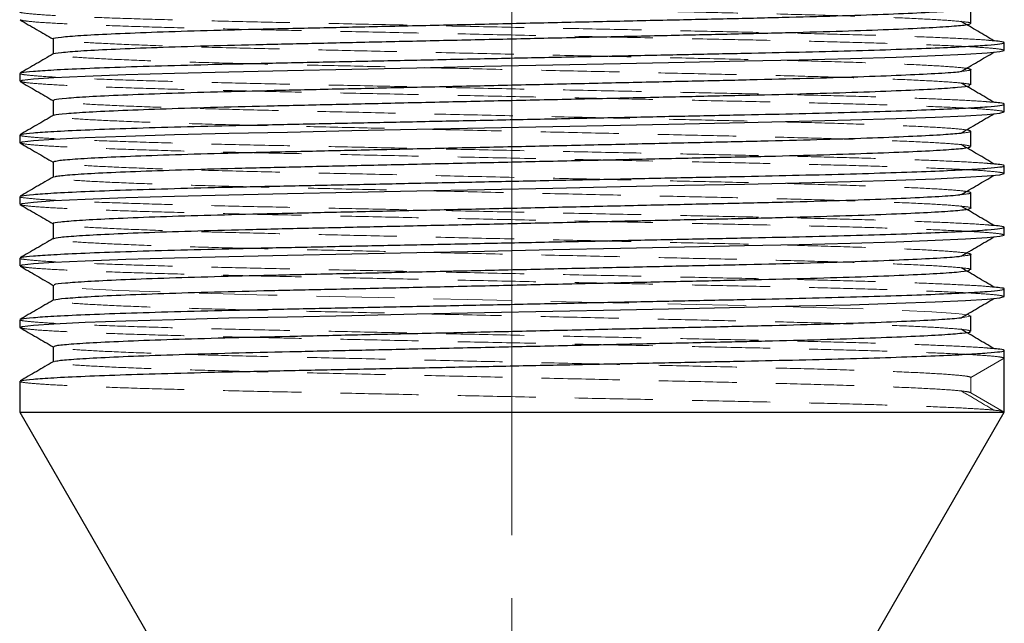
# Model space of a CAD drawing. Header units: millimetres. Extents: x 0 to 297, y 0 to 210.
# Tile 3 of 57: x 75 to 91, y 91 to 101. Entities that reach past the tile are written whole.
import ezdxf

# ---------------------------------------------------------------- set-up
doc = ezdxf.new("R2010")
doc.units = ezdxf.units.MM
doc.linetypes.add('CENTERX2', pattern=[20.32, 12.7, -2.54, 2.54, -2.54])
doc.linetypes.add('HIDDEN', pattern=[1.905, 1.27, -0.635])
doc.layers.add('图层0', color=7, linetype='Continuous', lineweight=25)

msp = doc.modelspace()

# ---------------------------------------------------------------- linework, layer by layer
at = {"color": 7, "linetype": 'HIDDEN', "lineweight": 18}
for p, q in [((75.348, 100.403), (75.352, 100.401)), ((75.348, 100.158), (75.348, 100.156)), ((75.348, 99.403), (75.352, 99.401)), ((75.348, 99.158), (75.348, 99.156)), ((75.348, 98.403), (75.352, 98.401)), ((75.348, 98.158), (75.348, 98.156)), ((75.348, 97.403), (75.352, 97.401)), ((75.348, 97.158), (75.348, 97.156)), ((75.348, 96.158), (75.348, 96.156)), ((75.348, 95.158), (75.348, 95.156)), ((90.807, 95.218), (90.266, 94.906)), ((90.266, 94.906), (90.266, 94.656)), ((90.266, 94.656), (90.807, 94.343))]:
    msp.add_line(p, q, dxfattribs=at)
at = {"color": 7, "linetype": 'Continuous', "lineweight": 25}
for p, q in [((90.807, 100.218), (90.807, 100.343)), ((74.807, 99.843), (74.807, 99.718)), ((90.807, 99.218), (90.807, 99.343)), ((74.807, 98.843), (74.807, 98.718)), ((90.807, 98.218), (90.807, 98.343)), ((74.807, 97.843), (74.807, 97.718)), ((90.807, 97.218), (90.807, 97.343)), ((74.807, 96.843), (74.807, 96.718)), ((90.807, 96.218), (90.807, 96.343)), ((74.807, 95.843), (74.807, 95.718)), ((75.348, 95.406), (75.348, 95.158)), ((90.807, 95.218), (90.807, 95.343)), ((90.807, 94.343), (90.807, 95.218)), ((74.807, 94.843), (74.807, 94.343)), ((74.807, 94.343), (77.007, 90.533)), ((74.807, 94.343), (90.807, 94.343)), ((88.607, 90.533), (90.807, 94.343))]:
    msp.add_line(p, q, dxfattribs=at)
at = {"color": 7, "linetype": 'Continuous', "lineweight": 25, "flags": 128}
for points in [[(74.819, 99.718), (74.848, 99.733), (75.029, 99.754), (75.359, 99.777), (75.869, 99.801), (76.531, 99.826), (77.32, 99.849), (78.205, 99.872), (79.159, 99.892), (80.202, 99.914), (81.259, 99.936), (82.361, 99.959), (83.474, 99.982), (84.569, 100.005), (85.614, 100.027), (86.584, 100.047), (87.476, 100.066), (88.308, 100.087), (89.053, 100.11), (89.686, 100.133), (90.179, 100.156), (90.531, 100.178), (90.739, 100.199), (90.807, 100.218), (90.807, 100.218)], [(74.819, 98.718), (74.848, 98.733), (75.029, 98.754), (75.359, 98.777), (75.869, 98.801), (76.531, 98.826), (77.32, 98.849), (78.205, 98.872), (79.159, 98.892), (80.202, 98.914), (81.259, 98.936), (82.361, 98.959), (83.474, 98.982), (84.569, 99.005), (85.614, 99.027), (86.584, 99.047), (87.476, 99.066), (88.308, 99.087), (89.053, 99.11), (89.686, 99.133), (90.179, 99.156), (90.531, 99.178), (90.739, 99.199), (90.807, 99.218), (90.807, 99.218)], [(74.819, 97.718), (74.848, 97.733), (75.029, 97.754), (75.359, 97.777), (75.869, 97.801), (76.531, 97.826), (77.32, 97.849), (78.205, 97.872), (79.159, 97.892), (80.202, 97.914), (81.259, 97.936), (82.361, 97.959), (83.474, 97.982), (84.569, 98.005), (85.614, 98.027), (86.584, 98.047), (87.476, 98.066), (88.308, 98.087), (89.053, 98.11), (89.686, 98.133), (90.179, 98.156), (90.531, 98.178), (90.739, 98.199), (90.807, 98.218), (90.807, 98.218)], [(74.819, 96.718), (74.848, 96.733), (75.029, 96.754), (75.359, 96.777), (75.869, 96.801), (76.531, 96.826), (77.32, 96.849), (78.205, 96.872), (79.159, 96.892), (80.202, 96.914), (81.259, 96.936), (82.361, 96.959), (83.474, 96.982), (84.569, 97.005), (85.614, 97.027), (86.584, 97.047), (87.476, 97.066), (88.308, 97.087), (89.053, 97.11), (89.686, 97.133), (90.179, 97.156), (90.531, 97.178), (90.739, 97.199), (90.807, 97.218), (90.807, 97.218)], [(74.819, 95.718), (74.848, 95.733), (75.029, 95.754), (75.359, 95.777), (75.869, 95.801), (76.531, 95.826), (77.32, 95.849), (78.205, 95.872), (79.159, 95.892), (80.202, 95.914), (81.259, 95.936), (82.361, 95.959), (83.474, 95.982), (84.569, 96.005), (85.614, 96.027), (86.584, 96.047), (87.476, 96.066), (88.308, 96.087), (89.053, 96.11), (89.686, 96.133), (90.179, 96.156), (90.531, 96.178), (90.739, 96.199), (90.807, 96.218), (90.807, 96.218)]]:
    msp.add_lwpolyline(points, dxfattribs=at)
at = {"color": 7, "linetype": 'HIDDEN', "lineweight": 18, "flags": 128}
msp.add_lwpolyline([(90.106, 95.875), (90.116, 95.875), (90.257, 95.899), (90.226, 95.921), (90.019, 95.945), (89.629, 95.971), (89.065, 95.998), (88.344, 96.024), (87.5, 96.049), (86.57, 96.072), (85.555, 96.094), (84.446, 96.119), (83.276, 96.145), (82.088, 96.172), (80.927, 96.198), (79.835, 96.222), (78.842, 96.244), (77.927, 96.268), (77.106, 96.293), (76.416, 96.319), (75.887, 96.346), (75.536, 96.371), (75.367, 96.395), (75.367, 96.395)], dxfattribs=at)
at = {"color": 7, "linetype": 'HIDDEN', "lineweight": 18}
for points, knots in [([(90.258, 100.656), (90.26, 100.656), (90.288, 100.665), (90.177, 100.681), (89.907, 100.706), (89.438, 100.732), (88.805, 100.759), (88.028, 100.785), (87.14, 100.809), (86.161, 100.831), (85.097, 100.855), (83.957, 100.88), (82.774, 100.907), (81.592, 100.933), (80.455, 100.958), (79.396, 100.982), (78.421, 101.004), (77.539, 101.028), (76.769, 101.054), (76.145, 101.081), (75.686, 101.107), (75.428, 101.132), (75.323, 101.147), (75.351, 101.155), (75.352, 101.156)], [0, 0, 0, 0, 0.005098, 0.053517, 0.103292, 0.153855, 0.20458, 0.254829, 0.304, 0.351849, 0.400701, 0.450758, 0.501431, 0.552086, 0.602091, 0.650861, 0.698736, 0.747981, 0.798273, 0.849006, 0.899541, 0.949255, 0.997584, 1, 1, 1, 1]), ([(90.622, 100.374), (90.589, 100.378), (90.489, 100.389), (90.158, 100.408), (89.642, 100.431), (88.984, 100.455), (88.216, 100.477), (87.361, 100.498), (86.417, 100.518), (85.381, 100.54), (84.256, 100.563), (83.085, 100.587), (81.905, 100.612), (80.753, 100.636), (79.666, 100.659), (78.656, 100.679), (77.726, 100.701), (76.885, 100.724), (76.156, 100.748), (75.569, 100.773), (75.145, 100.796), (74.899, 100.819), (74.795, 100.834), (74.815, 100.842), (74.819, 100.843)], [0, 0, 0, 0, 0.022742, 0.07039, 0.118414, 0.166341, 0.213703, 0.260064, 0.305306, 0.353661, 0.403176, 0.453355, 0.503662, 0.553553, 0.602511, 0.650109, 0.698108, 0.74738, 0.797443, 0.847769, 0.897814, 0.94427, 0.989603, 1, 1, 1, 1]), ([(90.807, 100.218), (90.793, 100.225), (90.765, 100.238), (90.535, 100.26), (90.163, 100.283), (89.64, 100.306), (88.984, 100.33), (88.216, 100.352), (87.361, 100.373), (86.417, 100.393), (85.381, 100.415), (84.256, 100.438), (83.085, 100.462), (81.905, 100.487), (80.753, 100.511), (79.666, 100.534), (78.656, 100.554), (77.726, 100.576), (76.885, 100.599), (76.156, 100.623), (75.567, 100.648), (75.149, 100.671), (74.885, 100.694), (74.836, 100.707), (74.811, 100.714)], [0, 0, 0, 0, 0.0430467, 0.0872589, 0.1322537, 0.1776043, 0.2228633, 0.2675888, 0.3113694, 0.3540928, 0.3997563, 0.4465144, 0.4939, 0.5414069, 0.588521, 0.6347534, 0.6797014, 0.725029, 0.7715575, 0.8188339, 0.8663589, 0.9136173, 0.9574872, 1, 1, 1, 1]), ([(90.093, 99.874), (90.149, 99.881), (90.278, 99.895), (90.275, 99.915), (90.119, 99.939), (89.776, 99.964), (89.256, 99.991), (88.574, 100.017), (87.758, 100.043), (86.84, 100.066), (85.834, 100.088), (84.744, 100.113), (83.586, 100.138), (82.399, 100.165), (81.227, 100.191), (80.112, 100.216), (79.079, 100.239), (78.133, 100.261), (77.282, 100.286), (76.555, 100.312), (75.98, 100.339), (75.589, 100.365), (75.384, 100.386), (75.376, 100.397), (75.373, 100.401)], [0, 0, 0, 0, 0.0358759, 0.0812313, 0.1275967, 0.175086, 0.2231388, 0.2711535, 0.3185315, 0.3647202, 0.4101312, 0.4568647, 0.5045714, 0.5526749, 0.6005701, 0.647667, 0.6934331, 0.7391484, 0.7862099, 0.8340882, 0.8821946, 0.9299234, 0.9766971, 1, 1, 1, 1]), ([(90.245, 99.656), (90.25, 99.659), (90.267, 99.669), (90.111, 99.689), (89.778, 99.714), (89.256, 99.741), (88.574, 99.767), (87.758, 99.793), (86.84, 99.816), (85.834, 99.838), (84.744, 99.863), (83.586, 99.888), (82.399, 99.915), (81.227, 99.941), (80.112, 99.966), (79.079, 99.989), (78.133, 100.011), (77.283, 100.036), (76.555, 100.062), (75.981, 100.089), (75.587, 100.115), (75.373, 100.137), (75.367, 100.15), (75.364, 100.156)], [0, 0, 0, 0, 0.020184, 0.069089, 0.119179, 0.169863, 0.220508, 0.27048, 0.319199, 0.367097, 0.41639, 0.466709, 0.517447, 0.567965, 0.617641, 0.665914, 0.714133, 0.763772, 0.814272, 0.865013, 0.915356, 0.964691, 1, 1, 1, 1]), ([(90.622, 99.374), (90.589, 99.378), (90.489, 99.389), (90.158, 99.408), (89.642, 99.431), (88.984, 99.455), (88.216, 99.477), (87.361, 99.498), (86.417, 99.518), (85.381, 99.54), (84.256, 99.563), (83.085, 99.587), (81.905, 99.612), (80.753, 99.636), (79.666, 99.659), (78.656, 99.679), (77.726, 99.701), (76.885, 99.724), (76.156, 99.748), (75.569, 99.773), (75.145, 99.796), (74.899, 99.819), (74.795, 99.834), (74.815, 99.842), (74.819, 99.843)], [0, 0, 0, 0, 0.022738, 0.070385, 0.118409, 0.166337, 0.213699, 0.26006, 0.305303, 0.353658, 0.403173, 0.453352, 0.50366, 0.553551, 0.602509, 0.650107, 0.698107, 0.747378, 0.797442, 0.847769, 0.897813, 0.944269, 0.989603, 1, 1, 1, 1]), ([(90.807, 99.218), (90.793, 99.225), (90.765, 99.238), (90.535, 99.26), (90.163, 99.283), (89.64, 99.306), (88.984, 99.33), (88.216, 99.352), (87.361, 99.373), (86.417, 99.393), (85.381, 99.415), (84.256, 99.438), (83.085, 99.462), (81.905, 99.487), (80.753, 99.511), (79.666, 99.534), (78.656, 99.554), (77.726, 99.576), (76.885, 99.599), (76.156, 99.623), (75.567, 99.648), (75.149, 99.671), (74.885, 99.694), (74.836, 99.707), (74.811, 99.714)], [0, 0, 0, 0, 0.043047, 0.087259, 0.132254, 0.177604, 0.222863, 0.267589, 0.311369, 0.354093, 0.399756, 0.446514, 0.4939, 0.541407, 0.588521, 0.634753, 0.679701, 0.725029, 0.771557, 0.818834, 0.866359, 0.913617, 0.957487, 1, 1, 1, 1]), ([(90.101, 98.874), (90.111, 98.875), (90.223, 98.884), (90.277, 98.9), (90.25, 98.922), (90.029, 98.947), (89.631, 98.973), (89.057, 98.999), (88.329, 99.025), (87.479, 99.05), (86.532, 99.073), (85.499, 99.096), (84.384, 99.121), (83.212, 99.147), (82.025, 99.173), (80.867, 99.199), (79.778, 99.224), (78.771, 99.246), (77.853, 99.269), (77.038, 99.294), (76.357, 99.321), (75.834, 99.347), (75.505, 99.373), (75.354, 99.39), (75.364, 99.399), (75.366, 99.401)], [0, 0, 0, 0, 0.0040887, 0.05023, 0.0956682, 0.1424477, 0.1901812, 0.2382909, 0.2861711, 0.3332332, 0.3789479, 0.4247206, 0.471823, 0.5197224, 0.5678289, 0.615537, 0.6622708, 0.7076833, 0.7538783, 0.8012614, 0.8492801, 0.8973354, 0.9448258, 0.9911911, 1, 1, 1, 1]), ([(90.249, 98.656), (90.247, 98.661), (90.241, 98.674), (90.026, 98.697), (89.632, 98.723), (89.057, 98.749), (88.329, 98.775), (87.479, 98.8), (86.532, 98.823), (85.499, 98.846), (84.384, 98.871), (83.212, 98.897), (82.025, 98.923), (80.867, 98.949), (79.778, 98.974), (78.771, 98.996), (77.853, 99.019), (77.038, 99.044), (76.357, 99.071), (75.835, 99.097), (75.502, 99.123), (75.347, 99.142), (75.364, 99.153), (75.369, 99.156)], [0, 0, 0, 0, 0.0354468, 0.0847847, 0.1351289, 0.1858698, 0.2363686, 0.2860047, 0.3342197, 0.3824957, 0.4321742, 0.4826934, 0.533431, 0.5837484, 0.6330381, 0.6809343, 0.7296558, 0.7796304, 0.8302753, 0.8809588, 0.9310466, 0.9799477, 1, 1, 1, 1]), ([(90.621, 98.374), (90.589, 98.378), (90.489, 98.389), (90.158, 98.408), (89.642, 98.431), (88.984, 98.455), (88.216, 98.477), (87.361, 98.498), (86.417, 98.518), (85.381, 98.54), (84.256, 98.563), (83.085, 98.587), (81.905, 98.612), (80.753, 98.636), (79.666, 98.659), (78.656, 98.679), (77.726, 98.701), (76.885, 98.724), (76.156, 98.748), (75.569, 98.773), (75.145, 98.796), (74.899, 98.819), (74.795, 98.834), (74.815, 98.842), (74.819, 98.843)], [0, 0, 0, 0, 0.022733, 0.070381, 0.118405, 0.166333, 0.213695, 0.260057, 0.305299, 0.353655, 0.40317, 0.453349, 0.503657, 0.553549, 0.602507, 0.650105, 0.698105, 0.747377, 0.797441, 0.847768, 0.897813, 0.944269, 0.989603, 1, 1, 1, 1]), ([(90.807, 98.218), (90.793, 98.225), (90.765, 98.238), (90.535, 98.26), (90.163, 98.283), (89.64, 98.306), (88.984, 98.33), (88.216, 98.352), (87.361, 98.373), (86.417, 98.393), (85.381, 98.415), (84.256, 98.438), (83.085, 98.462), (81.905, 98.487), (80.753, 98.511), (79.666, 98.534), (78.656, 98.554), (77.726, 98.576), (76.885, 98.599), (76.156, 98.623), (75.567, 98.648), (75.149, 98.671), (74.885, 98.694), (74.836, 98.707), (74.811, 98.714)], [0, 0, 0, 0, 0.043047, 0.087259, 0.132254, 0.177604, 0.222863, 0.267589, 0.311369, 0.354093, 0.399756, 0.446514, 0.4939, 0.541407, 0.588521, 0.634753, 0.679701, 0.725029, 0.771557, 0.818834, 0.866359, 0.913617, 0.957487, 1, 1, 1, 1]), ([(90.087, 97.874), (90.124, 97.878), (90.251, 97.889), (90.287, 97.907), (90.2, 97.93), (89.923, 97.955), (89.468, 97.981), (88.843, 98.007), (88.073, 98.033), (87.19, 98.058), (86.215, 98.08), (85.156, 98.103), (84.019, 98.129), (82.837, 98.155), (81.654, 98.182), (80.514, 98.207), (79.451, 98.231), (78.471, 98.253), (77.584, 98.277), (76.808, 98.303), (76.172, 98.329), (75.716, 98.355), (75.462, 98.376), (75.423, 98.387), (75.412, 98.39)], [0, 0, 0, 0, 0.019257, 0.065966, 0.112842, 0.161061, 0.210075, 0.259279, 0.308055, 0.355814, 0.402246, 0.44955, 0.49805, 0.54718, 0.596326, 0.644873, 0.69225, 0.738659, 0.786352, 0.835089, 0.884286, 0.933325, 0.981598, 1, 1, 1, 1]), ([(90.261, 97.656), (90.263, 97.656), (90.291, 97.664), (90.186, 97.68), (89.927, 97.705), (89.467, 97.731), (88.843, 97.757), (88.072, 97.783), (87.19, 97.808), (86.215, 97.83), (85.156, 97.853), (84.019, 97.879), (82.837, 97.905), (81.654, 97.932), (80.514, 97.957), (79.451, 97.981), (78.471, 98.003), (77.584, 98.027), (76.807, 98.053), (76.175, 98.079), (75.706, 98.105), (75.437, 98.131), (75.326, 98.147), (75.353, 98.155), (75.356, 98.156)], [0, 0, 0, 0, 0.002541, 0.050874, 0.100592, 0.15113, 0.201863, 0.252155, 0.301399, 0.349274, 0.398048, 0.448056, 0.498713, 0.549386, 0.599443, 0.648293, 0.696144, 0.745319, 0.795571, 0.846298, 0.896861, 0.946635, 0.995051, 1, 1, 1, 1]), ([(90.621, 97.374), (90.589, 97.378), (90.489, 97.389), (90.158, 97.408), (89.642, 97.431), (88.984, 97.455), (88.216, 97.477), (87.361, 97.498), (86.417, 97.518), (85.381, 97.54), (84.256, 97.563), (83.085, 97.587), (81.905, 97.612), (80.753, 97.636), (79.666, 97.659), (78.656, 97.679), (77.726, 97.701), (76.885, 97.724), (76.156, 97.748), (75.569, 97.773), (75.145, 97.796), (74.899, 97.819), (74.795, 97.834), (74.815, 97.842), (74.819, 97.843)], [0, 0, 0, 0, 0.0227284, 0.0703762, 0.1184008, 0.1663285, 0.2136912, 0.2600533, 0.3052959, 0.3536519, 0.403167, 0.4533467, 0.5036548, 0.553547, 0.6025054, 0.6501038, 0.698104, 0.747376, 0.79744, 0.8477673, 0.8978123, 0.944269, 0.9896029, 1, 1, 1, 1]), ([(90.807, 97.218), (90.793, 97.225), (90.765, 97.238), (90.535, 97.26), (90.163, 97.283), (89.64, 97.306), (88.984, 97.33), (88.216, 97.352), (87.361, 97.373), (86.417, 97.393), (85.381, 97.415), (84.256, 97.438), (83.085, 97.462), (81.905, 97.487), (80.753, 97.511), (79.666, 97.534), (78.656, 97.554), (77.726, 97.576), (76.885, 97.599), (76.156, 97.623), (75.567, 97.648), (75.149, 97.671), (74.885, 97.694), (74.836, 97.707), (74.811, 97.714)], [0, 0, 0, 0, 0.0430467, 0.0872589, 0.1322537, 0.1776042, 0.2228632, 0.2675887, 0.3113693, 0.3540927, 0.3997562, 0.4465142, 0.4938998, 0.5414067, 0.5885208, 0.6347532, 0.6797012, 0.7250288, 0.7715572, 0.8188336, 0.8663586, 0.913617, 0.9574869, 1, 1, 1, 1]), ([(90.09, 96.874), (90.145, 96.88), (90.274, 96.894), (90.279, 96.914), (90.132, 96.937), (89.799, 96.963), (89.288, 96.989), (88.614, 97.016), (87.805, 97.041), (86.892, 97.065), (85.889, 97.087), (84.804, 97.111), (83.649, 97.137), (82.462, 97.163), (81.288, 97.19), (80.17, 97.215), (79.132, 97.238), (78.181, 97.26), (77.325, 97.285), (76.591, 97.311), (76.007, 97.338), (75.605, 97.364), (75.39, 97.385), (75.377, 97.397), (75.373, 97.401)], [0, 0, 0, 0, 0.0334183, 0.0787914, 0.1250826, 0.1725256, 0.2205635, 0.2685957, 0.3160222, 0.3622873, 0.4076686, 0.4543353, 0.5020042, 0.5501019, 0.5980236, 0.6451772, 0.6910265, 0.736665, 0.7836675, 0.8315168, 0.8796264, 0.9273906, 0.9742289, 1, 1, 1, 1]), ([(75.362, 97.156), (75.353, 97.157), (75.344, 97.159), (75.353, 97.161), (75.353, 97.161)], [0, 0, 0, 0, 0.939817, 1, 1, 1, 1]), ([(90.246, 96.656), (90.251, 96.658), (90.271, 96.669), (90.124, 96.687), (89.801, 96.713), (89.288, 96.739), (88.614, 96.766), (87.805, 96.791), (86.892, 96.815), (85.889, 96.837), (84.804, 96.861), (83.649, 96.887), (82.462, 96.913), (81.288, 96.94), (80.17, 96.965), (79.132, 96.988), (78.181, 97.01), (77.325, 97.035), (76.59, 97.061), (76.01, 97.088), (75.592, 97.114), (75.464, 97.13), (75.401, 97.138)], [0, 0, 0, 0, 0.018294, 0.069045, 0.121059, 0.173725, 0.226385, 0.27838, 0.329103, 0.378856, 0.430019, 0.48228, 0.535012, 0.58755, 0.639247, 0.689513, 0.739549, 0.791079, 0.843539, 0.896283, 0.948649, 1, 1, 1, 1]), ([(90.621, 96.374), (90.589, 96.378), (90.489, 96.389), (90.158, 96.408), (89.642, 96.431), (88.984, 96.455), (88.216, 96.477), (87.361, 96.498), (86.417, 96.518), (85.381, 96.54), (84.256, 96.563), (83.085, 96.587), (81.905, 96.612), (80.753, 96.636), (79.666, 96.659), (78.656, 96.679), (77.726, 96.701), (76.885, 96.724), (76.156, 96.748), (75.569, 96.773), (75.145, 96.796), (74.899, 96.819), (74.795, 96.834), (74.815, 96.842), (74.819, 96.843)], [0, 0, 0, 0, 0.022724, 0.070372, 0.118397, 0.166325, 0.213687, 0.26005, 0.305293, 0.353649, 0.403164, 0.453344, 0.503652, 0.553545, 0.602504, 0.650102, 0.698103, 0.747375, 0.797439, 0.847767, 0.897812, 0.944269, 0.989603, 1, 1, 1, 1]), ([(90.807, 96.218), (90.793, 96.225), (90.765, 96.238), (90.535, 96.26), (90.163, 96.283), (89.64, 96.306), (88.984, 96.33), (88.216, 96.352), (87.361, 96.373), (86.417, 96.393), (85.381, 96.415), (84.256, 96.438), (83.085, 96.462), (81.905, 96.487), (80.753, 96.511), (79.666, 96.534), (78.656, 96.554), (77.726, 96.576), (76.885, 96.599), (76.156, 96.623), (75.567, 96.648), (75.149, 96.671), (74.885, 96.694), (74.836, 96.707), (74.811, 96.714)], [0, 0, 0, 0, 0.0430467, 0.0872589, 0.1322536, 0.1776042, 0.2228632, 0.2675887, 0.3113692, 0.3540926, 0.3997561, 0.4465142, 0.4938998, 0.5414066, 0.5885208, 0.6347531, 0.6797011, 0.7250287, 0.7715571, 0.8188335, 0.8663585, 0.9136169, 0.9574868, 1, 1, 1, 1]), ([(90.247, 95.656), (90.247, 95.661), (90.246, 95.673), (90.042, 95.695), (89.658, 95.721), (89.092, 95.748), (88.372, 95.774), (87.527, 95.799), (86.585, 95.822), (85.556, 95.844), (84.446, 95.869), (83.276, 95.895), (82.088, 95.922), (80.927, 95.948), (79.834, 95.972), (78.823, 95.994), (77.9, 96.018), (77.078, 96.043), (76.389, 96.069), (75.858, 96.096), (75.515, 96.121), (75.351, 96.141), (75.365, 96.152), (75.369, 96.156)], [0, 0, 0, 0, 0.0328522, 0.0821205, 0.1324258, 0.1831615, 0.2336893, 0.2833861, 0.331689, 0.3798783, 0.4294954, 0.479985, 0.5307271, 0.5810826, 0.6304414, 0.678378, 0.7270177, 0.7769395, 0.8275643, 0.878262, 0.928397, 0.977375, 1, 1, 1, 1]), ([(90.621, 95.374), (90.589, 95.378), (90.489, 95.389), (90.158, 95.408), (89.642, 95.431), (88.984, 95.455), (88.216, 95.477), (87.361, 95.498), (86.417, 95.518), (85.381, 95.54), (84.256, 95.563), (83.085, 95.587), (81.905, 95.612), (80.753, 95.636), (79.666, 95.659), (78.656, 95.679), (77.726, 95.701), (76.885, 95.724), (76.156, 95.748), (75.569, 95.773), (75.145, 95.796), (74.899, 95.819), (74.795, 95.834), (74.815, 95.842), (74.819, 95.843)], [0, 0, 0, 0, 0.022719, 0.070367, 0.118392, 0.166321, 0.213684, 0.260046, 0.305289, 0.353646, 0.403161, 0.453341, 0.50365, 0.553543, 0.602502, 0.6501, 0.698101, 0.747374, 0.797438, 0.847766, 0.897811, 0.944268, 0.989603, 1, 1, 1, 1]), ([(90.807, 95.218), (90.793, 95.225), (90.765, 95.238), (90.535, 95.26), (90.163, 95.283), (89.64, 95.306), (88.984, 95.33), (88.216, 95.352), (87.361, 95.373), (86.417, 95.393), (85.381, 95.415), (84.256, 95.438), (83.085, 95.462), (81.905, 95.487), (80.753, 95.511), (79.666, 95.534), (78.656, 95.554), (77.726, 95.576), (76.885, 95.599), (76.156, 95.623), (75.567, 95.648), (75.149, 95.671), (74.885, 95.694), (74.836, 95.707), (74.811, 95.714)], [0, 0, 0, 0, 0.043047, 0.087259, 0.132254, 0.177604, 0.222863, 0.267589, 0.311369, 0.354093, 0.399756, 0.446514, 0.4939, 0.541407, 0.588521, 0.634753, 0.679701, 0.725029, 0.771557, 0.818833, 0.866358, 0.913617, 0.957487, 1, 1, 1, 1]), ([(90.266, 94.906), (90.249, 94.913), (90.215, 94.928), (89.941, 94.953), (89.497, 94.98), (88.88, 95.006), (88.117, 95.032), (87.24, 95.056), (86.27, 95.078), (85.214, 95.102), (84.081, 95.127), (82.901, 95.154), (81.717, 95.18), (80.573, 95.206), (79.505, 95.23), (78.521, 95.251), (77.629, 95.276), (76.845, 95.301), (76.203, 95.328), (75.732, 95.354), (75.433, 95.379), (75.382, 95.394), (75.358, 95.401)], [0, 0, 0, 0, 0.048767, 0.098962, 0.150018, 0.201306, 0.252182, 0.302029, 0.350457, 0.399677, 0.450174, 0.50136, 0.552597, 0.603244, 0.652701, 0.701054, 0.750687, 0.80144, 0.852706, 0.903841, 0.954211, 1, 1, 1, 1]), ([(90.266, 94.656), (90.249, 94.663), (90.215, 94.678), (89.941, 94.703), (89.497, 94.73), (88.88, 94.756), (88.117, 94.782), (87.24, 94.806), (86.27, 94.828), (85.214, 94.852), (84.081, 94.877), (82.901, 94.904), (81.717, 94.93), (80.573, 94.956), (79.505, 94.98), (78.521, 95.001), (77.629, 95.026), (76.845, 95.051), (76.204, 95.078), (75.726, 95.104), (75.446, 95.129), (75.329, 95.146), (75.356, 95.155), (75.359, 95.156)], [0, 0, 0, 0, 0.048246, 0.097904, 0.148414, 0.199154, 0.249485, 0.2988, 0.34671, 0.395404, 0.445361, 0.496, 0.546689, 0.596794, 0.645723, 0.693559, 0.742661, 0.792872, 0.843589, 0.894178, 0.944009, 0.992512, 1, 1, 1, 1]), ([(90.807, 94.343), (90.793, 94.35), (90.765, 94.363), (90.535, 94.385), (90.163, 94.408), (89.64, 94.431), (88.984, 94.455), (88.216, 94.477), (87.361, 94.498), (86.417, 94.518), (85.381, 94.54), (84.256, 94.563), (83.085, 94.587), (81.905, 94.612), (80.753, 94.636), (79.666, 94.659), (78.656, 94.679), (77.726, 94.701), (76.885, 94.724), (76.156, 94.748), (75.569, 94.773), (75.145, 94.796), (74.899, 94.819), (74.795, 94.834), (74.815, 94.842), (74.819, 94.843)], [0, 0, 0, 0, 0.042616, 0.086385, 0.130929, 0.175826, 0.220632, 0.264909, 0.308251, 0.350547, 0.395753, 0.442043, 0.488954, 0.535985, 0.582628, 0.628397, 0.672895, 0.717769, 0.763831, 0.810634, 0.857683, 0.904469, 0.947899, 0.99028, 1, 1, 1, 1]), ([(90.64, 94.374), (90.551, 94.426), (90.374, 94.531), (90.197, 94.635), (90.109, 94.687)], [0, 0, 0, 0, 0.5000012, 1, 1, 1, 1])]:
    msp.add_open_spline(points, degree=3, knots=knots, dxfattribs=at)
at = {"color": 7, "linetype": 'Continuous', "lineweight": 25}
for points, knots in [([(75.364, 100.406), (75.36, 100.408), (75.336, 100.417), (75.467, 100.435), (75.769, 100.46), (76.265, 100.487), (76.922, 100.513), (77.719, 100.539), (78.622, 100.563), (79.615, 100.584), (80.692, 100.609), (81.842, 100.634), (83.028, 100.661), (84.205, 100.687), (85.331, 100.712), (86.377, 100.735), (87.338, 100.758), (88.204, 100.782), (88.955, 100.808), (89.547, 100.835), (89.933, 100.857), (90.047, 100.87), (90.086, 100.874)], [0, 0, 0, 0, 0.01347, 0.065549, 0.11899, 0.173171, 0.227417, 0.281049, 0.333432, 0.384617, 0.437137, 0.490851, 0.54512, 0.599261, 0.652603, 0.704532, 0.755903, 0.808819, 0.862756, 0.917058, 0.971042, 1, 1, 1, 1]), ([(90.266, 100.656), (90.266, 100.697), (90.266, 100.781), (90.266, 100.864), (90.266, 100.906)], [0, 0, 0, 0, 0.499089, 1, 1, 1, 1]), ([(74.811, 100.714), (74.901, 100.661), (75.08, 100.558), (75.259, 100.455), (75.348, 100.403)], [0, 0, 0, 0, 0.504605, 1, 1, 1, 1]), ([(90.64, 100.374), (90.553, 100.426), (90.378, 100.53), (90.198, 100.635), (90.109, 100.687)], [0, 0, 0, 0, 0.499562, 1, 1, 1, 1]), ([(75.355, 100.161), (75.355, 100.161), (75.34, 100.169), (75.471, 100.185), (75.768, 100.21), (76.265, 100.237), (76.922, 100.263), (77.719, 100.289), (78.622, 100.313), (79.615, 100.334), (80.692, 100.359), (81.842, 100.384), (83.028, 100.411), (84.205, 100.437), (85.331, 100.462), (86.377, 100.485), (87.338, 100.508), (88.204, 100.532), (88.953, 100.558), (89.554, 100.585), (89.977, 100.611), (90.226, 100.635), (90.248, 100.649), (90.258, 100.656)], [0, 0, 0, 0, 0.0018668, 0.0510657, 0.1015505, 0.1527345, 0.2039801, 0.2546453, 0.3041304, 0.3524843, 0.4020989, 0.4528422, 0.504109, 0.5552555, 0.605647, 0.6547035, 0.7032329, 0.7532216, 0.8041754, 0.8554739, 0.906471, 0.9565429, 1, 1, 1, 1]), ([(74.828, 99.848), (74.831, 99.851), (74.84, 99.861), (75.011, 99.879), (75.342, 99.902), (75.845, 99.926), (76.506, 99.951), (77.295, 99.974), (78.182, 99.997), (79.153, 100.017), (80.181, 100.039), (81.259, 100.061), (82.361, 100.084), (83.474, 100.107), (84.569, 100.13), (85.615, 100.152), (86.591, 100.172), (87.497, 100.191), (88.33, 100.212), (89.075, 100.235), (89.705, 100.258), (90.2, 100.281), (90.552, 100.303), (90.762, 100.324), (90.826, 100.343), (90.784, 100.36), (90.663, 100.371), (90.622, 100.374)], [0, 0, 0, 0, 0.020952, 0.061689, 0.103236, 0.147762, 0.192295, 0.236357, 0.279496, 0.321518, 0.364327, 0.405652, 0.447536, 0.489582, 0.531386, 0.572555, 0.612732, 0.652393, 0.693121, 0.734662, 0.77664, 0.817907, 0.858825, 0.899032, 0.93828, 0.978668, 1, 1, 1, 1]), ([(75.348, 100.406), (75.348, 100.364), (75.348, 100.282), (75.348, 100.199), (75.348, 100.158)], [0, 0, 0, 0, 0.5057473, 1, 1, 1, 1]), ([(90.108, 99.875), (90.196, 99.927), (90.372, 100.031), (90.55, 100.135), (90.64, 100.187)], [0, 0, 0, 0, 0.499689, 1, 1, 1, 1]), ([(75.352, 100.161), (75.262, 100.108), (75.081, 100.004), (74.901, 99.9), (74.811, 99.848)], [0, 0, 0, 0, 0.50061, 1, 1, 1, 1]), ([(75.369, 99.406), (75.366, 99.41), (75.359, 99.422), (75.542, 99.443), (75.906, 99.468), (76.455, 99.495), (77.16, 99.521), (77.994, 99.546), (78.926, 99.569), (79.947, 99.592), (81.049, 99.617), (82.214, 99.643), (83.402, 99.669), (84.568, 99.695), (85.67, 99.72), (86.689, 99.742), (87.622, 99.765), (88.454, 99.79), (89.163, 99.817), (89.698, 99.843), (90.007, 99.863), (90.079, 99.873), (90.093, 99.874)], [0, 0, 0, 0, 0.029765, 0.082335, 0.136079, 0.190353, 0.244477, 0.297779, 0.349647, 0.40106, 0.45402, 0.50798, 0.562282, 0.616241, 0.669198, 0.720608, 0.77248, 0.825785, 0.879909, 0.934183, 0.987925, 1, 1, 1, 1]), ([(90.266, 99.656), (90.266, 99.697), (90.266, 99.781), (90.266, 99.864), (90.266, 99.906)], [0, 0, 0, 0, 0.499239, 1, 1, 1, 1]), ([(74.811, 99.714), (74.901, 99.661), (75.08, 99.558), (75.259, 99.455), (75.348, 99.403)], [0, 0, 0, 0, 0.5044759, 1, 1, 1, 1]), ([(75.372, 99.161), (75.371, 99.163), (75.368, 99.174), (75.545, 99.193), (75.906, 99.218), (76.456, 99.245), (77.16, 99.271), (77.994, 99.296), (78.926, 99.319), (79.947, 99.342), (81.049, 99.367), (82.214, 99.393), (83.402, 99.419), (84.568, 99.445), (85.669, 99.47), (86.69, 99.492), (87.622, 99.515), (88.455, 99.54), (89.16, 99.567), (89.708, 99.593), (90.072, 99.619), (90.255, 99.64), (90.248, 99.651), (90.245, 99.656)], [0, 0, 0, 0, 0.017219, 0.066882, 0.117653, 0.168926, 0.220056, 0.270409, 0.319409, 0.367978, 0.418009, 0.468985, 0.520283, 0.571258, 0.621286, 0.669852, 0.718856, 0.769212, 0.820343, 0.871615, 0.922384, 0.972044, 1, 1, 1, 1]), ([(90.64, 99.374), (90.552, 99.426), (90.377, 99.53), (90.198, 99.635), (90.109, 99.687)], [0, 0, 0, 0, 0.499633, 1, 1, 1, 1]), ([(75.348, 99.406), (75.348, 99.364), (75.348, 99.282), (75.348, 99.199), (75.348, 99.158)], [0, 0, 0, 0, 0.505595, 1, 1, 1, 1]), ([(74.828, 98.848), (74.831, 98.851), (74.84, 98.861), (75.011, 98.879), (75.342, 98.902), (75.845, 98.926), (76.506, 98.951), (77.295, 98.974), (78.182, 98.997), (79.153, 99.017), (80.181, 99.039), (81.259, 99.061), (82.361, 99.084), (83.474, 99.107), (84.569, 99.13), (85.615, 99.152), (86.591, 99.172), (87.497, 99.191), (88.33, 99.212), (89.075, 99.235), (89.705, 99.258), (90.2, 99.281), (90.552, 99.303), (90.762, 99.324), (90.826, 99.343), (90.784, 99.36), (90.663, 99.371), (90.622, 99.374)], [0, 0, 0, 0, 0.0209482, 0.0616851, 0.1032327, 0.1477583, 0.1922915, 0.2363527, 0.2794918, 0.3215143, 0.364323, 0.4056481, 0.447532, 0.4895785, 0.5313821, 0.5725509, 0.6127284, 0.6523893, 0.6931165, 0.7346577, 0.7766361, 0.8179029, 0.8588213, 0.8990277, 0.9382756, 0.978664, 1, 1, 1, 1]), ([(75.352, 99.161), (75.262, 99.108), (75.082, 99.004), (74.901, 98.9), (74.811, 98.848)], [0, 0, 0, 0, 0.500488, 1, 1, 1, 1]), ([(90.108, 98.875), (90.196, 98.927), (90.372, 99.031), (90.55, 99.135), (90.64, 99.187)], [0, 0, 0, 0, 0.499768, 1, 1, 1, 1]), ([(90.266, 98.656), (90.266, 98.697), (90.266, 98.781), (90.266, 98.864), (90.266, 98.906)], [0, 0, 0, 0, 0.49939, 1, 1, 1, 1]), ([(75.356, 98.406), (75.366, 98.412), (75.388, 98.427), (75.637, 98.451), (76.061, 98.477), (76.662, 98.503), (77.411, 98.529), (78.278, 98.554), (79.239, 98.576), (80.285, 98.599), (81.411, 98.625), (82.589, 98.651), (83.774, 98.677), (84.924, 98.703), (86.001, 98.727), (86.994, 98.749), (87.896, 98.773), (88.694, 98.799), (89.348, 98.825), (89.839, 98.851), (90.017, 98.867), (90.101, 98.874)], [0, 0, 0, 0, 0.046199, 0.099201, 0.153181, 0.207478, 0.26141, 0.314318, 0.365682, 0.41761, 0.47095, 0.525088, 0.579351, 0.633059, 0.685571, 0.736752, 0.789133, 0.842763, 0.897005, 0.95118, 1, 1, 1, 1]), ([(74.811, 98.714), (74.901, 98.662), (75.08, 98.558), (75.259, 98.455), (75.348, 98.403)], [0, 0, 0, 0, 0.504347, 1, 1, 1, 1]), ([(75.371, 98.161), (75.38, 98.166), (75.401, 98.178), (75.639, 98.201), (76.061, 98.227), (76.662, 98.253), (77.411, 98.279), (78.278, 98.304), (79.239, 98.326), (80.285, 98.349), (81.411, 98.375), (82.589, 98.401), (83.774, 98.427), (84.924, 98.453), (86.001, 98.477), (86.994, 98.499), (87.896, 98.523), (88.693, 98.549), (89.35, 98.575), (89.846, 98.601), (90.147, 98.627), (90.278, 98.644), (90.254, 98.654), (90.249, 98.656)], [0, 0, 0, 0, 0.032756, 0.082828, 0.133824, 0.185121, 0.236071, 0.286054, 0.334579, 0.383637, 0.434029, 0.485174, 0.536438, 0.587178, 0.636787, 0.685138, 0.734625, 0.78529, 0.836534, 0.887714, 0.938195, 0.987388, 1, 1, 1, 1]), ([(90.64, 98.374), (90.552, 98.426), (90.377, 98.531), (90.198, 98.635), (90.109, 98.687)], [0, 0, 0, 0, 0.499705, 1, 1, 1, 1]), ([(74.828, 97.848), (74.831, 97.851), (74.84, 97.861), (75.011, 97.879), (75.342, 97.902), (75.845, 97.926), (76.506, 97.951), (77.295, 97.974), (78.182, 97.997), (79.153, 98.017), (80.181, 98.039), (81.259, 98.061), (82.361, 98.084), (83.474, 98.107), (84.569, 98.13), (85.615, 98.152), (86.591, 98.172), (87.497, 98.191), (88.33, 98.212), (89.075, 98.235), (89.705, 98.258), (90.2, 98.281), (90.552, 98.303), (90.762, 98.324), (90.826, 98.343), (90.784, 98.36), (90.663, 98.371), (90.621, 98.374)], [0, 0, 0, 0, 0.020944, 0.061681, 0.103229, 0.147754, 0.192288, 0.236349, 0.279488, 0.32151, 0.364319, 0.405644, 0.447528, 0.489575, 0.531378, 0.572547, 0.612724, 0.652385, 0.693112, 0.734654, 0.776632, 0.817899, 0.858817, 0.899023, 0.938271, 0.97866, 1, 1, 1, 1]), ([(75.348, 98.406), (75.348, 98.364), (75.348, 98.282), (75.348, 98.199), (75.348, 98.158)], [0, 0, 0, 0, 0.505442, 1, 1, 1, 1]), ([(75.352, 98.161), (75.262, 98.109), (75.082, 98.004), (74.901, 97.9), (74.811, 97.848)], [0, 0, 0, 0, 0.500366, 1, 1, 1, 1]), ([(90.108, 97.875), (90.196, 97.927), (90.373, 98.031), (90.551, 98.135), (90.64, 98.187)], [0, 0, 0, 0, 0.499846, 1, 1, 1, 1]), ([(75.362, 97.406), (75.358, 97.407), (75.332, 97.416), (75.456, 97.434), (75.747, 97.459), (76.234, 97.485), (76.883, 97.512), (77.674, 97.537), (78.572, 97.561), (79.56, 97.583), (80.633, 97.607), (81.779, 97.633), (82.964, 97.659), (84.143, 97.686), (85.273, 97.711), (86.323, 97.734), (87.289, 97.756), (88.16, 97.781), (88.918, 97.807), (89.52, 97.833), (89.92, 97.856), (90.042, 97.869), (90.087, 97.874)], [0, 0, 0, 0, 0.010739, 0.06273, 0.116113, 0.170271, 0.224531, 0.278212, 0.330676, 0.381857, 0.434296, 0.487963, 0.542218, 0.596383, 0.649784, 0.701802, 0.753116, 0.80596, 0.859858, 0.914158, 0.968175, 1, 1, 1, 1]), ([(90.266, 97.656), (90.266, 97.697), (90.266, 97.781), (90.266, 97.864), (90.266, 97.906)], [0, 0, 0, 0, 0.499542, 1, 1, 1, 1]), ([(74.811, 97.714), (74.901, 97.662), (75.08, 97.558), (75.259, 97.455), (75.348, 97.403)], [0, 0, 0, 0, 0.504219, 1, 1, 1, 1]), ([(75.353, 97.161), (75.382, 97.168), (75.44, 97.184), (75.752, 97.209), (76.233, 97.235), (76.884, 97.262), (77.674, 97.287), (78.572, 97.311), (79.56, 97.333), (80.633, 97.357), (81.779, 97.383), (82.964, 97.409), (84.143, 97.436), (85.273, 97.461), (86.323, 97.484), (87.289, 97.506), (88.161, 97.531), (88.917, 97.557), (89.526, 97.583), (89.959, 97.61), (90.221, 97.634), (90.248, 97.649), (90.261, 97.656)], [0, 0, 0, 0, 0.0484613, 0.0988874, 0.1500457, 0.2013001, 0.2520077, 0.3015656, 0.3499121, 0.3994467, 0.4501402, 0.5013909, 0.5525558, 0.6029987, 0.6521356, 0.7006072, 0.7505239, 0.8014372, 0.8527293, 0.9037544, 0.9538863, 1, 1, 1, 1]), ([(90.64, 97.374), (90.552, 97.426), (90.376, 97.531), (90.198, 97.635), (90.109, 97.687)], [0, 0, 0, 0, 0.499778, 1, 1, 1, 1]), ([(74.828, 96.848), (74.831, 96.851), (74.84, 96.861), (75.011, 96.879), (75.342, 96.902), (75.845, 96.926), (76.506, 96.951), (77.295, 96.974), (78.182, 96.997), (79.153, 97.017), (80.181, 97.039), (81.259, 97.061), (82.361, 97.084), (83.474, 97.107), (84.569, 97.13), (85.615, 97.152), (86.591, 97.172), (87.497, 97.191), (88.33, 97.212), (89.075, 97.235), (89.705, 97.258), (90.2, 97.281), (90.552, 97.303), (90.762, 97.324), (90.826, 97.343), (90.784, 97.36), (90.663, 97.371), (90.621, 97.374)], [0, 0, 0, 0, 0.020941, 0.061678, 0.103225, 0.147751, 0.192284, 0.236345, 0.279484, 0.321507, 0.364315, 0.40564, 0.447524, 0.489571, 0.531374, 0.572543, 0.61272, 0.652381, 0.693108, 0.73465, 0.776628, 0.817895, 0.858813, 0.899019, 0.938267, 0.978656, 1, 1, 1, 1]), ([(75.348, 97.406), (75.348, 97.364), (75.348, 97.282), (75.348, 97.199), (75.348, 97.158)], [0, 0, 0, 0, 0.505288, 1, 1, 1, 1]), ([(75.352, 97.161), (75.262, 97.109), (75.082, 97.004), (74.901, 96.9), (74.811, 96.848)], [0, 0, 0, 0, 0.500242, 1, 1, 1, 1]), ([(90.108, 96.875), (90.197, 96.927), (90.373, 97.031), (90.551, 97.135), (90.64, 97.187)], [0, 0, 0, 0, 0.499923, 1, 1, 1, 1]), ([(75.369, 96.406), (75.366, 96.41), (75.355, 96.421), (75.528, 96.441), (75.882, 96.467), (76.422, 96.494), (77.119, 96.52), (77.947, 96.545), (78.874, 96.568), (79.89, 96.59), (80.988, 96.615), (82.151, 96.641), (83.339, 96.668), (84.507, 96.694), (85.613, 96.719), (86.637, 96.741), (87.575, 96.764), (88.413, 96.789), (89.128, 96.815), (89.674, 96.842), (89.995, 96.862), (90.073, 96.872), (90.09, 96.874)], [0, 0, 0, 0, 0.026984, 0.079476, 0.133173, 0.187437, 0.241587, 0.294949, 0.346909, 0.398258, 0.451149, 0.505072, 0.559374, 0.613368, 0.666396, 0.717879, 0.76966, 0.822904, 0.877002, 0.931286, 0.985073, 1, 1, 1, 1]), ([(90.266, 96.656), (90.266, 96.697), (90.266, 96.781), (90.266, 96.864), (90.266, 96.906)], [0, 0, 0, 0, 0.499694, 1, 1, 1, 1]), ([(74.811, 96.714), (74.901, 96.662), (75.082, 96.557), (75.262, 96.453), (75.352, 96.401)], [0, 0, 0, 0, 0.5001327, 1, 1, 1, 1]), ([(90.64, 96.374), (90.552, 96.426), (90.375, 96.531), (90.198, 96.635), (90.109, 96.687)], [0, 0, 0, 0, 0.499851, 1, 1, 1, 1]), ([(75.37, 96.161), (75.369, 96.163), (75.363, 96.173), (75.531, 96.191), (75.881, 96.217), (76.422, 96.244), (77.119, 96.27), (77.947, 96.295), (78.874, 96.318), (79.89, 96.34), (80.988, 96.365), (82.151, 96.391), (83.339, 96.418), (84.507, 96.444), (85.613, 96.469), (86.637, 96.491), (87.574, 96.514), (88.414, 96.539), (89.126, 96.565), (89.683, 96.592), (90.057, 96.618), (90.25, 96.639), (90.247, 96.651), (90.246, 96.656)], [0, 0, 0, 0, 0.014606, 0.064193, 0.114919, 0.166181, 0.217334, 0.267743, 0.316828, 0.365336, 0.4153, 0.46624, 0.517537, 0.568544, 0.618637, 0.667272, 0.716188, 0.766485, 0.81759, 0.86887, 0.919681, 0.969414, 1, 1, 1, 1]), ([(74.828, 95.848), (74.831, 95.851), (74.84, 95.861), (75.011, 95.879), (75.342, 95.902), (75.845, 95.926), (76.506, 95.951), (77.295, 95.974), (78.182, 95.997), (79.153, 96.017), (80.181, 96.039), (81.259, 96.061), (82.361, 96.084), (83.474, 96.107), (84.569, 96.13), (85.615, 96.152), (86.591, 96.172), (87.497, 96.191), (88.33, 96.212), (89.075, 96.235), (89.705, 96.258), (90.2, 96.281), (90.552, 96.303), (90.762, 96.324), (90.826, 96.343), (90.784, 96.36), (90.663, 96.371), (90.621, 96.374)], [0, 0, 0, 0, 0.020937, 0.061674, 0.103221, 0.147747, 0.19228, 0.236341, 0.27948, 0.321503, 0.364311, 0.405636, 0.44752, 0.489567, 0.53137, 0.572539, 0.612716, 0.652377, 0.693104, 0.734645, 0.776624, 0.81789, 0.858809, 0.899015, 0.938263, 0.978651, 1, 1, 1, 1]), ([(75.348, 96.406), (75.348, 96.364), (75.348, 96.282), (75.348, 96.199), (75.348, 96.158)], [0, 0, 0, 0, 0.505133, 1, 1, 1, 1]), ([(90.108, 95.875), (90.197, 95.927), (90.374, 96.031), (90.551, 96.135), (90.64, 96.187)], [0, 0, 0, 0, 0.499999, 1, 1, 1, 1]), ([(75.352, 96.161), (75.262, 96.109), (75.082, 96.004), (74.901, 95.9), (74.811, 95.848)], [0, 0, 0, 0, 0.500118, 1, 1, 1, 1]), ([(75.359, 95.406), (75.366, 95.412), (75.382, 95.426), (75.62, 95.449), (76.034, 95.475), (76.626, 95.502), (77.368, 95.528), (78.229, 95.553), (79.185, 95.575), (80.227, 95.598), (81.35, 95.623), (82.525, 95.649), (83.712, 95.676), (84.864, 95.702), (85.945, 95.726), (86.943, 95.748), (87.85, 95.772), (88.654, 95.797), (89.317, 95.824), (89.825, 95.85), (90.013, 95.866), (90.106, 95.875)], [0, 0, 0, 0, 0.043385, 0.096318, 0.150263, 0.204561, 0.258529, 0.311508, 0.362939, 0.414777, 0.468057, 0.52217, 0.576444, 0.630199, 0.68279, 0.733984, 0.786284, 0.839862, 0.894089, 0.948286, 1, 1, 1, 1]), ([(90.266, 95.656), (90.266, 95.697), (90.266, 95.781), (90.266, 95.864), (90.266, 95.906)], [0, 0, 0, 0, 0.499847, 1, 1, 1, 1]), ([(74.811, 95.714), (74.901, 95.662), (75.082, 95.557), (75.262, 95.453), (75.352, 95.401)], [0, 0, 0, 0, 0.500007, 1, 1, 1, 1]), ([(75.372, 95.161), (75.379, 95.165), (75.396, 95.178), (75.622, 95.199), (76.033, 95.225), (76.626, 95.252), (77.368, 95.278), (78.229, 95.303), (79.185, 95.325), (80.227, 95.348), (81.35, 95.373), (82.525, 95.399), (83.712, 95.426), (84.864, 95.452), (85.945, 95.476), (86.943, 95.498), (87.851, 95.522), (88.654, 95.547), (89.319, 95.574), (89.824, 95.6), (90.136, 95.625), (90.274, 95.644), (90.253, 95.654), (90.247, 95.656)], [0, 0, 0, 0, 0.030113, 0.08012, 0.131083, 0.18238, 0.233365, 0.283415, 0.332003, 0.380976, 0.431311, 0.482432, 0.533706, 0.58449, 0.634174, 0.682538, 0.731946, 0.782563, 0.833793, 0.884994, 0.935527, 0.984803, 1, 1, 1, 1]), ([(90.64, 95.374), (90.552, 95.426), (90.375, 95.531), (90.197, 95.635), (90.109, 95.687)], [0, 0, 0, 0, 0.499926, 1, 1, 1, 1]), ([(74.828, 94.848), (74.831, 94.851), (74.84, 94.861), (75.011, 94.879), (75.342, 94.902), (75.845, 94.926), (76.506, 94.951), (77.295, 94.974), (78.182, 94.997), (79.153, 95.017), (80.181, 95.039), (81.259, 95.061), (82.361, 95.084), (83.474, 95.107), (84.569, 95.13), (85.615, 95.152), (86.591, 95.172), (87.497, 95.191), (88.33, 95.212), (89.075, 95.235), (89.705, 95.258), (90.2, 95.281), (90.552, 95.303), (90.762, 95.324), (90.826, 95.343), (90.784, 95.36), (90.663, 95.371), (90.621, 95.374)], [0, 0, 0, 0, 0.020933, 0.06167, 0.103217, 0.147743, 0.192276, 0.236337, 0.279476, 0.321499, 0.364307, 0.405632, 0.447516, 0.489563, 0.531366, 0.572535, 0.612712, 0.652373, 0.6931, 0.734641, 0.77662, 0.817886, 0.858805, 0.899011, 0.938259, 0.978647, 1, 1, 1, 1]), ([(75.352, 95.161), (75.262, 95.109), (75.082, 95.004), (74.901, 94.9), (74.811, 94.848)], [0, 0, 0, 0, 0.499993, 1, 1, 1, 1])]:
    msp.add_open_spline(points, degree=3, knots=knots, dxfattribs=at)
at = {"layer": '图层0', "linetype": 'CENTERX2', "lineweight": 18}
for p, q in [((82.807, 92.343), (82.807, 147.143)), ((82.807, 73.543), (82.807, 92.533))]:
    msp.add_line(p, q, dxfattribs=at)

doc.saveas('drawing.dxf')
